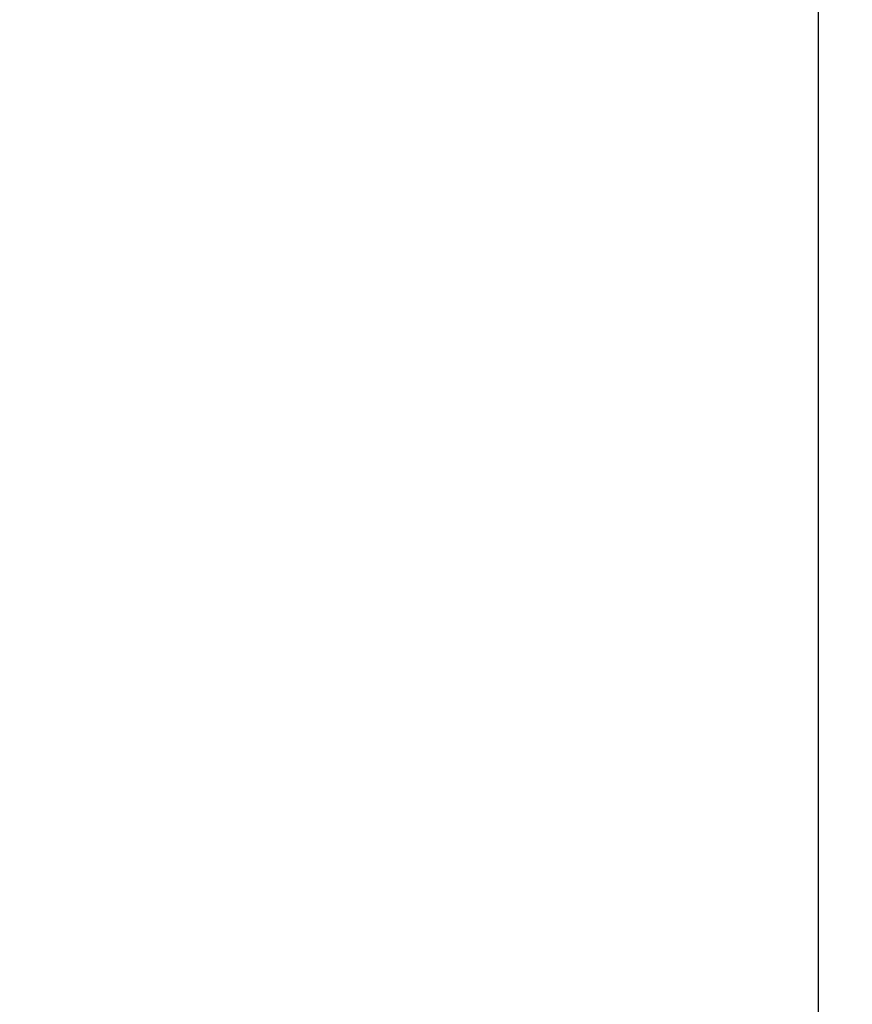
# Model space of a CAD drawing. Header units: inches. Extents: x -77 to 299, y -110 to 144.
# Tile 70 of 138: x 5.71076 to 5.7172, y -38.97022 to -38.9626. Entities that reach past the tile are written whole.
import ezdxf

# ---------------------------------------------------------------- set-up
doc = ezdxf.new("R2010")
doc.units = ezdxf.units.IN
doc.header["$MEASUREMENT"] = 0
doc.layers.get('DEFPOINTS').update_dxf_attribs({"color": 8})
for name, color, linetype in [('ST1-M-S', 193, 'Continuous'), ('SVD-M-D', 42, 'Continuous'), ('SVF-M-d', 42, 'Continuous')]:
    doc.layers.add(name, color=color, linetype=linetype)
doc.styles.get("Standard").update_dxf_attribs({"font": 'txt.shx'})
doc.dimstyles.get("Standard").update_dxf_attribs({"dimtxt": 0.18, "dimasz": 0.18, "dimexe": 0.18, "dimexo": 0.0625, "dimgap": 0.09, "dimtad": 0, "dimtih": 1, "dimtoh": 1, "dimdec": 4, "dimzin": 0, "dimdsep": 46, "dimtxsty": 'Standard', "dimcen": 0.09, "dimadec": 0, "dimazin": 0, "dimtfac": 1, "dimtdec": 4, "dimtofl": 0, "dimtmove": 0, "dimatfit": 3, "dimfxl": 0, "dimtolj": 1, "dimtzin": 0, "dimarcsym": 0})

# ---------------------------------------------------------------- blocks, each defined once
blk = doc.blocks.new('*D823')
at = {"layer": 'DEFPOINTS', "color": 0}
for p in [(5.1919382, -25.2735573), (21.2299676, -38.2735573), (21.2299676, -38.4636047)]:
    blk.add_point(p, dxfattribs=at)
at = {"layer": 'SVD-M-D', "color": 0, "lineweight": -2}
blk.add_line((21.2299676, -38.3048073), (21.2299676, -38.4636047), dxfattribs=at)
at = {"layer": 'SVD-M-D', "color": 0, "insert": (21.2299676, -38.7486047), "char_height": 0.09, "attachment_point": 5, "rotation": 90}
blk.add_mtext('\\A1;16.0380', dxfattribs=at)
blk = doc.blocks.new('*D1147')
at = {"layer": 'DEFPOINTS', "color": 0}
for p in [(5.1919382, -24.5235573), (4.9919382, -39.0235573), (5.7169382, -39.0235573)]:
    blk.add_point(p, dxfattribs=at)
at = {"layer": 'SVF-M-d', "color": 0, "lineweight": -2}
blk.add_line((5.6856882, -39.0235573), (4.9919382, -39.0235573), dxfattribs=at)
at = {"layer": 'SVF-M-d', "color": 0, "insert": (4.7144382, -39.0235573), "char_height": 0.09, "attachment_point": 5}
blk.add_mtext('\\A1;14.5000', dxfattribs=at)

msp = doc.modelspace()

# ---------------------------------------------------------------- linework, layer by layer
at = {"layer": 'ST1-M-S'}
msp.add_lwpolyline([(5.1919382, -34.9860573), (5.5919382, -34.9860573, -0.414214), (5.7169382, -35.1110573), (5.7169382, -39.0235573), (14.4169035, -39.0235573), (14.4169035, -33.7735573, 0.414214), (14.1669035, -33.5235573), (14.0294035, -33.5235573, -0.414214), (13.7294035, -33.2235573), (13.7294035, -30.3235573, -0.414214), (14.0294035, -30.0235573), (14.1669035, -30.0235573, 0.414214), (14.4169035, -29.7735573), (14.4169035, -24.5235573), (5.1919382, -24.5235573)], format="xyb", close=True, dxfattribs=at)

# ---------------------------------------------------------------- dimensions: what is measured, and where the dimension line sits
at = {"layer": 'SVD-M-D'}
dim = msp.add_ordinate_dim(feature_location=(21.2299676, -38.2735573), offset=(0, -0.1900474), dtype=1, origin=(5.1919382, -25.2735573), dimstyle='Standard', override={"dimscale": 0.5}, dxfattribs=at)
dim.commit()
dim.dimension.update_dxf_attribs({"geometry": '*D823', "text_midpoint": (21.2299676, -38.7486047)})
at = {"layer": 'SVF-M-d'}
dim = msp.add_ordinate_dim(feature_location=(5.7169382, -39.0235573), offset=(-0.725, 0), dtype=0, origin=(5.1919382, -24.5235573), dimstyle='Standard', override={"dimscale": 0.5}, dxfattribs=at)
dim.commit()
dim.dimension.update_dxf_attribs({"geometry": '*D1147', "text_midpoint": (4.7144382, -39.0235573)})

doc.saveas('drawing.dxf')
